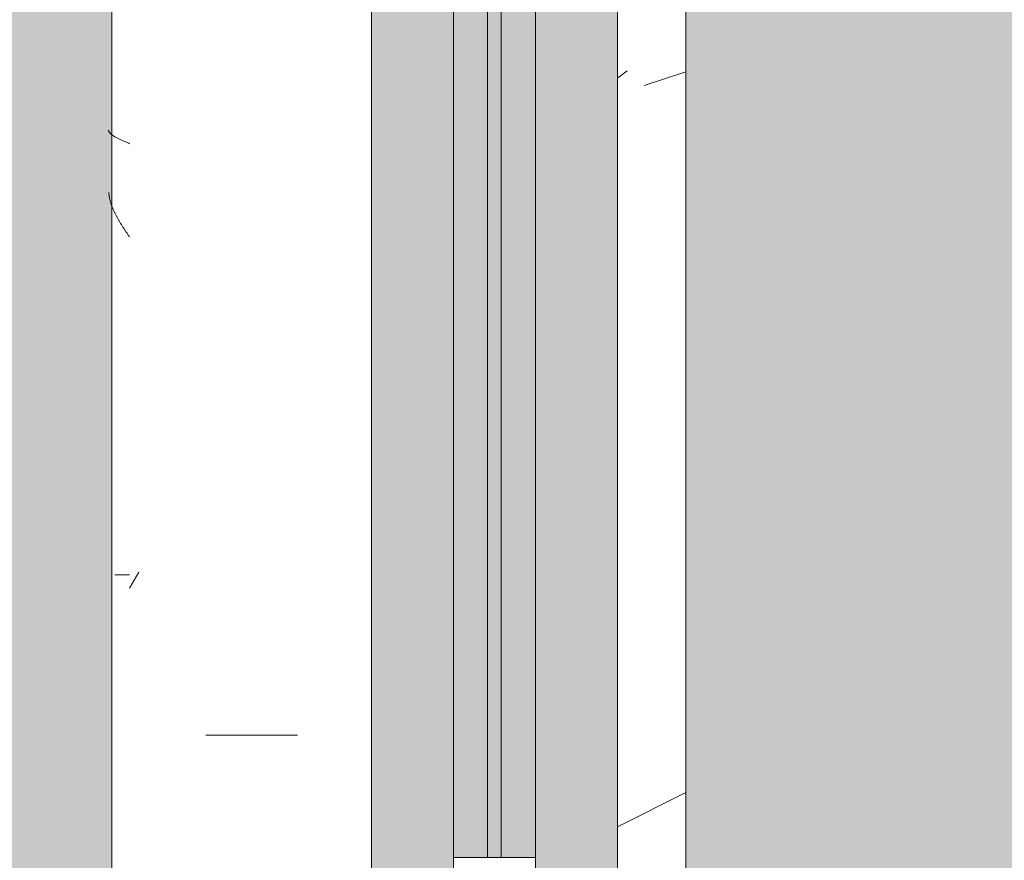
# Model space of a CAD drawing. Header units: millimetres. Extents: x 5980700 to 6194397, y -12939 to 2351883.
# Tile 19 of 124: x 6023785 to 6024145, y -1527 to -1219. Entities that reach past the tile are written whole.
import ezdxf

# ---------------------------------------------------------------- set-up
doc = ezdxf.new("R2010")
doc.units = ezdxf.units.MM
for name, color, linetype, lineweight in [('A-DOOR-FRAM', 31, 'Continuous', 18), ('A-DOOR-GLAZ', 31, 'Continuous', 9), ('A-FLOR-PATT', 8, 'Continuous', 18), ('A-GLAZ', 151, 'Continuous', 9), ('A-GLAZ-SILL', 1, 'Continuous', 9), ('A-WALL', 113, 'Continuous', 18), ('A-WALL-PATT', 111, 'Continuous', 25)]:
    doc.layers.add(name, color=color, linetype=linetype, lineweight=lineweight)

# ---------------------------------------------------------------- blocks, each defined once
blk = doc.blocks.new('FX-HRT-JANELA_CORRER-4FLS - 270x190cm-4FLS-ALU-3_0cmFolha 5-V61-PLANTA DE CAIMENTO DE PISOS - TÉRREO')
at = {"layer": 'A-DOOR-FRAM', "lineweight": 5}
h = blk.add_hatch(color=251, dxfattribs=at)
h.paths.add_polyline_path([(-1279.999999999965, -47.49999999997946), (-689.9999999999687, -47.49999999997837), (-689.9999999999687, -34.99999999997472), (-1279.999999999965, -34.9999999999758)])
h.paths.add_polyline_path([(-1279.999999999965, -29.99999999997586), (-689.9999999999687, -29.99999999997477), (-689.9999999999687, -17.49999999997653), (-1279.999999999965, -17.49999999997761)])
at = {"layer": 'A-DOOR-GLAZ', "lineweight": 5}
blk.add_hatch(color=255, dxfattribs=at).paths.add_polyline_path([(-1279.999999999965, -29.99999999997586), (-1279.999999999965, -34.9999999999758), (-689.9999999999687, -34.99999999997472), (-689.9999999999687, -29.99999999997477), (-1206.919831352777, -29.99999999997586)])
at = {"layer": 'A-GLAZ', "lineweight": 5}
h = blk.add_hatch(color=251, dxfattribs=at)
h.paths.add_polyline_path([(-1329.999999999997, -17.49999999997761), (-639.9999999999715, -17.49999999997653), (-640.0000000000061, -47.49999999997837), (640.0000000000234, -47.49999999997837), (640.0000000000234, -17.49999999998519), (1329.999999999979, -17.49999999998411), (1329.999999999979, 12.50000000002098), (-1329.999999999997, 12.50000000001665), (-1329.999999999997, -5.501040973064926)])
h.paths.add_polyline_path([(-1329.999999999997, -76.35185185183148), (-1329.999999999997, -77.49999999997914), (-690.000000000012, -77.49999999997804), (-689.9999999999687, -47.49999999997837), (-1329.999999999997, -47.49999999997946), (-1329.999999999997, -57.49999999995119)])
h.paths.add_polyline_path([(689.9999999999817, -77.49999999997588), (1329.999999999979, -77.49999999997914), (1329.999999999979, -47.49999999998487), (690.000000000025, -47.49999999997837), (689.9999999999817, -64.99999999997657)])
at = {"layer": 'A-DOOR-FRAM', "color": 250, "lineweight": 5}
for p, q in [((-1279.99999999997, -17.49999999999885), (-1329.99999999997, -17.49999999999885)), ((-1279.99999999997, -47.49999999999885), (-1279.99999999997, -17.49999999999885)), ((-1329.99999999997, -47.49999999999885), (-1279.99999999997, -47.49999999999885))]:
    blk.add_line(p, q, dxfattribs=at)
at = {"layer": 'A-DOOR-FRAM', "color": 90, "lineweight": 5}
for p, q in [((-689.9999999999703, -17.49999999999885), (-1279.99999999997, -17.49999999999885)), ((-1279.99999999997, -47.49999999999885), (-689.9999999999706, -47.49999999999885))]:
    blk.add_line(p, q, dxfattribs=at)
at = {"layer": 'A-DOOR-GLAZ', "color": 250, "lineweight": 5}
for p, q in [((-689.9999999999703, -29.99999999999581), (-1279.99999999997, -29.99999999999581)), ((-1279.99999999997, -29.99999999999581), (-1279.99999999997, -34.99999999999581)), ((-1279.99999999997, -34.99999999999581), (-689.9999999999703, -34.99999999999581))]:
    blk.add_line(p, q, dxfattribs=at)
at = {"layer": 'A-GLAZ', "color": 90, "lineweight": 5}
for p, q in [((1329.999999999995, 12.49999999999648), (-1330.000000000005, 12.49999999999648)), ((-1330.000000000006, -77.5), (-690.0000000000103, -77.5))]:
    blk.add_line(p, q, dxfattribs=at)
blk = doc.blocks.new('FP_63-PLANTA DE CAIMENTO DE PISOS - TÉRREO')
at = {"layer": 'A-GLAZ-SILL', "lineweight": 5}
for p, q in [((-1039.493843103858, 108.1373498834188), (-1039.718935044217, 108.0801387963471)), ((-1039.268751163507, 108.1917119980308), (-1039.493843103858, 108.1373498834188)), ((-1039.043659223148, 108.2432034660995), (-1039.268751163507, 108.1917119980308)), ((-1038.818567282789, 108.2918037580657), (-1039.043659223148, 108.2432034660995)), ((-1038.593475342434, 108.3374934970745), (-1038.818567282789, 108.2918037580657)), ((-1038.368383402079, 108.3802544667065), (-1038.593475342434, 108.3374934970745)), ((-1038.14329146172, 108.4200696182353), (-1038.368383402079, 108.3802544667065)), ((-1037.918199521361, 108.4569230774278), (-1038.14329146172, 108.4200696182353)), ((-1037.693107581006, 108.4908001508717), (-1037.918199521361, 108.4569230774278)), ((-1037.468015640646, 108.5216873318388), (-1037.693107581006, 108.4908001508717)), ((-1037.242923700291, 108.5495723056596), (-1037.468015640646, 108.5216873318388)), ((-1037.017831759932, 108.5744439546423), (-1037.242923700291, 108.5495723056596)), ((-1036.792739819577, 108.5962923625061), (-1037.017831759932, 108.5744439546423)), ((-1015.010999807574, 108.1079334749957), (-1015.135674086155, 107.9928548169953)), ((-1014.886325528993, 108.2125680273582), (-1015.010999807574, 108.1079334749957)), ((-1014.761651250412, 108.3066049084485), (-1014.886325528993, 108.2125680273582)), ((-1014.636976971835, 108.3899061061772), (-1014.761651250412, 108.3066049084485)), ((-1014.512302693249, 108.4623493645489), (-1014.636976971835, 108.3899061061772)), ((-1014.387628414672, 108.5238283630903), (-1014.512302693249, 108.4623493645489)), ((-1014.262954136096, 108.5742528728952), (-1014.387628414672, 108.5238283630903)), ((-1014.13827985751, 108.6135488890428), (-1014.262954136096, 108.5742528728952)), ((-1014.013605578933, 108.6416587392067), (-1014.13827985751, 108.6135488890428)), ((-1013.888931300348, 108.6585411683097), (-1014.013605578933, 108.6416587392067)), ((-1176.558205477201, 100.9916647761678), (-1176.558205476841, 106.4169462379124)), ((-1047.597152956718, 104.5294021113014), (-1047.822244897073, 104.3927611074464)), ((-1047.372061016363, 104.6646326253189), (-1047.597152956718, 104.5294021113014)), ((-1047.146969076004, 104.7983987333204), (-1047.372061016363, 104.6646326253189)), ((-1046.921877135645, 104.9306471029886), (-1047.146969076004, 104.7983987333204)), ((-1046.696785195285, 105.0613250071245), (-1046.921877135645, 104.9306471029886)), ((-1046.471693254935, 105.1903803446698), (-1046.696785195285, 105.0613250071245)), ((-1046.246601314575, 105.3177616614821), (-1046.471693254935, 105.1903803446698)), ((-1046.021509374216, 105.443418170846), (-1046.246601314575, 105.3177616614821)), ((-1045.796417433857, 105.5672997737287), (-1046.021509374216, 105.443418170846)), ((-1045.571325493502, 105.6893570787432), (-1045.796417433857, 105.5672997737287)), ((-1045.346233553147, 105.8095414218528), (-1045.571325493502, 105.6893570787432)), ((-1045.121141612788, 105.9278048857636), (-1045.346233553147, 105.8095414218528)), ((-1044.896049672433, 106.044100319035), (-1045.121141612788, 105.9278048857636)), ((-1044.670957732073, 106.1583813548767), (-1044.896049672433, 106.044100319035)), ((-1044.445865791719, 106.2706024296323), (-1044.670957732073, 106.1583813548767)), ((-1044.220773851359, 106.3807188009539), (-1044.445865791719, 106.2706024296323)), ((-1043.995681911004, 106.4886865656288), (-1044.220773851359, 106.3807188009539)), ((-1043.770589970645, 106.5944626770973), (-1043.995681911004, 106.4886865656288)), ((-1043.545498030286, 106.698004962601), (-1043.770589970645, 106.5944626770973)), ((-1043.320406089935, 106.7992721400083), (-1043.545498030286, 106.698004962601)), ((-1043.095314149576, 106.8982238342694), (-1043.320406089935, 106.7992721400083)), ((-1042.870222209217, 106.9948205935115), (-1043.095314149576, 106.8982238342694)), ((-1042.645130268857, 107.0890239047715), (-1042.870222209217, 106.9948205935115)), ((-1042.420038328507, 107.1807962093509), (-1042.645130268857, 107.0890239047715)), ((-1042.194946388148, 107.2701009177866), (-1042.420038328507, 107.1807962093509)), ((-1041.969854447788, 107.3569024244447), (-1042.194946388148, 107.2701009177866)), ((-1041.744762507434, 107.4411661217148), (-1041.969854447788, 107.3569024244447)), ((-1041.519670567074, 107.5228584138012), (-1041.744762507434, 107.4411661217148)), ((-1041.294578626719, 107.6019467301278), (-1041.519670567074, 107.5228584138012)), ((-1041.06948668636, 107.6783995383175), (-1041.294578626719, 107.6019467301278)), ((-1040.844394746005, 107.7521863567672), (-1041.06948668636, 107.6783995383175)), ((-1040.619302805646, 107.8232777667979), (-1040.844394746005, 107.7521863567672)), ((-1040.394210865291, 107.8916454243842), (-1040.619302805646, 107.8232777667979)), ((-1040.169118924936, 107.9572620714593), (-1040.394210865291, 107.8916454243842)), ((-1039.944026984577, 108.0201015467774), (-1040.169118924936, 107.9572620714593)), ((-1039.718935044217, 108.0801387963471), (-1039.944026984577, 108.0201015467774)), ((-1017.255136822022, 104.6569732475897), (-1017.379811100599, 104.3961081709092)), ((-1017.130462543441, 104.9124589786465), (-1017.255136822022, 104.6569732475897)), ((-1017.005788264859, 105.1621904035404), (-1017.130462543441, 104.9124589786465)), ((-1016.881113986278, 105.4058010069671), (-1017.005788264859, 105.1621904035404)), ((-1016.756439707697, 105.6429332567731), (-1016.881113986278, 105.4058010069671)), ((-1016.63176542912, 105.8732391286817), (-1016.756439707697, 105.6429332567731)), ((-1016.507091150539, 106.0963806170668), (-1016.63176542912, 105.8732391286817)), ((-1016.382416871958, 106.3120302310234), (-1016.507091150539, 106.0963806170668)), ((-1016.257742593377, 106.5198714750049), (-1016.382416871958, 106.3120302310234)), ((-1016.133068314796, 106.7195993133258), (-1016.257742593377, 106.5198714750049)), ((-1016.008394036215, 106.9109206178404), (-1016.133068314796, 106.7195993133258)), ((-1015.883719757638, 107.0935545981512), (-1016.008394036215, 106.9109206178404)), ((-1015.759045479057, 107.2672332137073), (-1015.883719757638, 107.0935545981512)), ((-1015.634371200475, 107.4317015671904), (-1015.759045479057, 107.2672332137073)), ((-1015.509696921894, 107.5867182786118), (-1015.634371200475, 107.4317015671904)), ((-1015.385022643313, 107.7320558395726), (-1015.509696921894, 107.5867182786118)), ((-1015.260348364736, 107.867500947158), (-1015.385022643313, 107.7320558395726)), ((-1015.135674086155, 107.9928548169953), (-1015.260348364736, 107.867500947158)), ((-1052.774267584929, 101.14485738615), (-1052.999359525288, 100.9916647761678)), ((-1052.549175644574, 101.2979889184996), (-1052.774267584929, 101.14485738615)), ((-1052.324083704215, 101.4509983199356), (-1052.549175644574, 101.2979889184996)), ((-1052.09899176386, 101.6038245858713), (-1052.324083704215, 101.4509983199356)), ((-1051.873899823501, 101.7564067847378), (-1052.09899176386, 101.6038245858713)), ((-1051.648807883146, 101.9086840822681), (-1051.873899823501, 101.7564067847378)), ((-1051.423715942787, 102.0605957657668), (-1051.648807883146, 101.9086840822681)), ((-1051.198624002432, 102.2120812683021), (-1051.423715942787, 102.0605957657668)), ((-1050.973532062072, 102.3630801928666), (-1051.198624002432, 102.2120812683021)), ((-1050.748440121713, 102.5135323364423), (-1050.973532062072, 102.3630801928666)), ((-1050.523348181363, 102.6633777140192), (-1050.748440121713, 102.5135323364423)), ((-1050.298256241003, 102.8125565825), (-1050.523348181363, 102.6633777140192)), ((-1050.073164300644, 102.961009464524), (-1050.298256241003, 102.8125565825)), ((-1049.848072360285, 103.108677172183), (-1050.073164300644, 102.961009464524)), ((-1049.622980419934, 103.2555008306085), (-1049.848072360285, 103.108677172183)), ((-1049.397888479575, 103.4014219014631), (-1049.622980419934, 103.2555008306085)), ((-1049.172796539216, 103.5463822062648), (-1049.397888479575, 103.4014219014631)), ((-1048.947704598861, 103.6903239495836), (-1049.172796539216, 103.5463822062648)), ((-1048.722612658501, 103.8331897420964), (-1048.947704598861, 103.6903239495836)), ((-1048.497520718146, 103.9749226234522), (-1048.722612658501, 103.8331897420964)), ((-1048.272428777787, 104.1154660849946), (-1048.497520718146, 103.9749226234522)), ((-1048.047336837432, 104.2547640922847), (-1048.272428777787, 104.1154660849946)), ((-1047.822244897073, 104.3927611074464), (-1048.047336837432, 104.2547640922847)), ((-1018.751228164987, 101.2855427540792), (-1018.875902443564, 100.9916647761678)), ((-1018.626553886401, 101.5789894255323), (-1018.751228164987, 101.2855427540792)), ((-1018.501879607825, 101.8715741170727), (-1018.626553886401, 101.5789894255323)), ((-1018.377205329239, 102.1628674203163), (-1018.501879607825, 101.8715741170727)), ((-1018.252531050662, 102.4524418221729), (-1018.377205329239, 102.1628674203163)), ((-1018.127856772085, 102.7398723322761), (-1018.252531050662, 102.4524418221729)), ((-1018.0031824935, 103.0247371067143), (-1018.127856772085, 102.7398723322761)), ((-1017.878508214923, 103.306618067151), (-1018.0031824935, 103.0247371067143)), ((-1017.753833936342, 103.5851015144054), (-1017.878508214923, 103.306618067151)), ((-1017.629159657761, 103.8597787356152), (-1017.753833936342, 103.5851015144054)), ((-1017.504485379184, 104.1302466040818), (-1017.629159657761, 103.8597787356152)), ((-1017.379811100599, 104.3961081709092), (-1017.504485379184, 104.1302466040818))]:
    blk.add_line(p, q, dxfattribs=at)
at = {"layer": 'A-GLAZ-SILL', "color": 90, "lineweight": 5}
blk.add_line((1374.999999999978, 107.4999999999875), (-1375.000000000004, 107.4999999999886), dxfattribs=at)
blk = doc.blocks.new('CC_PEITORIL - PEITORIL-V62-PLANTA DE CAIMENTO DE PISOS - TÉRREO')
at = {"layer": 'A-GLAZ-SILL', "lineweight": 5}
h = blk.add_hatch(dxfattribs=at)
h.set_pattern_fill('FP_84', color=256, style=0, pattern_type=2)
h.set_pattern_definition([(270, (245.842, -16549.116), (101.6, -406.4), [33.528, -271.272, 33.528, -271.272, -1625.6]), (270, (245.842, -16549.116), (101.6, -406.4), [-609.6, 33.528, -576.072, 33.528, -271.272, -711.2]), (270, (245.842, -16549.116), (101.6, -406.4), [-1524, 33.528, -169.672, 33.528, -474.472]), (29.99999999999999, (296.642, -16701.516), (301.1527240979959, 291.1881810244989), [33.528, -271.272, 33.528, -271.272, -1625.6]), (29.99999999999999, (296.642, -16701.516), (301.1527240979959, 291.1881810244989), [-609.6, 33.528, -576.072, 33.528, -271.272, -711.2]), (29.99999999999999, (296.642, -16701.516), (301.1527240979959, 291.1881810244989), [-1524, 33.528, -169.672, 33.528, -474.472]), (150, (499.842, -16752.316), (-402.7527240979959, 115.211818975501), [33.528, -271.272, 33.528, -271.272, -1625.6]), (150, (499.842, -16752.316), (-402.7527240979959, 115.211818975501), [-609.6, 33.528, -576.072, 33.528, -271.272, -711.2]), (150, (499.842, -16752.316), (-402.7527240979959, 115.211818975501), [-1524, 33.528, -169.672, 33.528, -474.472])])
h.paths.add_polyline_path([(-1375.000000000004, 77.50000000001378), (-1350.000000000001, 77.50000000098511), (-1350.000000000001, 12.50000000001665), (1349.999999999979, 12.50000000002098), (1349.999999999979, 77.50000000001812), (1374.999999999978, 77.50000000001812), (1374.999999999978, 100.9916647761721), (-1375.000000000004, 100.9916647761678)])
h = blk.add_hatch(dxfattribs=at)
h.set_pattern_fill('FP_85', color=256, style=0, pattern_type=2)
h.set_pattern_definition([(126.87, (1833.342, -17184.116), (3175.008507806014, -4762.494328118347), [793.75, -7143.75]), (116.565, (1357.092, -18136.616), (-1587.499067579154, 1587.501456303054), [1774.879, -1774.879]), (108.435, (563.342, -18136.616), (-1587.502903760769, 3174.997452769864), [1004.024, -4016.092])])
h.paths.add_polyline_path([(-1375.000000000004, 77.50000000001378), (-1350.000000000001, 77.50000000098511), (-1350.000000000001, 12.50000000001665), (1349.999999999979, 12.50000000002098), (1349.999999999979, 77.50000000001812), (1374.999999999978, 77.50000000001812), (1374.999999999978, 100.9916647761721), (-1375.000000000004, 100.9916647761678)])
at = {"layer": 'A-GLAZ', "color": 90, "lineweight": 5}
blk.add_blockref('FP_63-PLANTA DE CAIMENTO DE PISOS - TÉRREO', (0, 0), dxfattribs=at)
blk = doc.blocks.new('BE-PMSa-MOD-ARQ-CONEXAODOFUTURO-EX-000-R_rvt-1-PLANTA DE CAIMENTO DE PISOS - TÉRREO')
at = {"layer": 'A-FLOR-PATT', "lineweight": 5}
h = blk.add_hatch(dxfattribs=at)
h.set_pattern_fill('FP_2', color=135, style=0, pattern_type=2)
h.set_pattern_definition([(0, (0, 0), (812.8, 203.2), [33.528, -576.072, 33.528, -576.072, -3251.2]), (0, (0, 0), (812.8, 203.2), [-1219.2, 33.528, -1185.672, 33.528, -576.072, -1422.4]), (0, (0, 0), (812.8, 203.2), [-3048, 33.528, -372.872, 33.528, -982.472]), (120, (304.8, 101.6), (-582.3763620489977, 602.3054481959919), [33.52799999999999, -576.0719999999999, 33.52799999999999, -576.0719999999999, -3251.199999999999]), (120, (304.8, 101.6), (-582.3763620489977, 602.3054481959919), [-1219.2, 33.52799999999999, -1185.672, 33.52799999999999, -576.0719999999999, -1422.4]), (120, (304.8, 101.6), (-582.3763620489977, 602.3054481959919), [-3048, 33.52799999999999, -372.8719999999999, 33.52799999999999, -982.4719999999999]), (240, (406.4, 508), (-230.4236379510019, -805.5054481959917), [33.528, -576.072, 33.528, -576.072, -3251.2]), (240, (406.4, 508), (-230.4236379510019, -805.5054481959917), [-1219.2, 33.528, -1185.672, 33.528, -576.072, -1422.4]), (240, (406.4, 508), (-230.4236379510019, -805.5054481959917), [-3048, 33.528, -372.872, 33.528, -982.472])])
h.paths.add_polyline_path([(13153.13200708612, -10125.84100563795), (14705.38782324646, -10125.84100563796), (14705.38782324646, -9779.8857164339), (14699.38782324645, -9779.8857164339), (14699.38782324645, -9763.237570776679), (14681.68558745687, -9763.757413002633), (14670.96395493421, -9768.482704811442), (14665.88782324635, -9780.73757077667), (14665.88782324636, -9856.278958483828), (14670.73620676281, -9865.0681674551), (14677.45883342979, -9868.493127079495), (14678.38782324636, -9869.242380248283), (14678.38782324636, -9881.040871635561), (14674.1436913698, -9882.10035906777), (14663.09686027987, -9878.012306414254), (14654.48340806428, -9869.156476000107), (14652.0250349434, -9859.981702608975), (14651.89263271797, -9855.73757077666), (14650.88782324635, -9855.73757077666), (14651.89263271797, -9780.73757077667), (14653.73085252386, -9770.127241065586), (14655.24199762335, -9764.487570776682), (14667.13782324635, -9752.591745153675), (14683.38782324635, -9748.23757077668), (14699.38782324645, -9748.23757077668), (14699.38782324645, -9731.589425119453), (14705.38782324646, -9731.589425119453), (14705.38782324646, -9705.737570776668), (14755.38782324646, -9705.737570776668), (14755.38782324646, -9754.737570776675), (14795.38782324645, -9754.737570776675), (14796.02424042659, -9756.737570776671), (14812.38782324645, -9756.737570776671), (14811.36426821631, -9815.737570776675), (14810.34779546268, -9815.737570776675), (14811.47778338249, -9818.171971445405), (14811.43015556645, -9819.291362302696), (14811.44856252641, -9820.918341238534), (14827.38782324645, -9827.197475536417), (14827.38782324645, -10125.84100563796), (21231.38515489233, -10125.84100563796), (21231.38515489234, 5919.158994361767), (12003.88515489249, 5918.472013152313), (12003.8851548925, 5447.158205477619), (12268.88333741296, 5447.158205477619), (12268.88333741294, 4674.158994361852), (15653.88333741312, 4674.158994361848), (15653.88333741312, 5447.158205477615), (15923.88333741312, 5447.15820547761), (15923.88333741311, 4674.158994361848), (19999.38682609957, 4674.158994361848), (19999.38682609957, 5447.158205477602), (20269.38682609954, 5447.158205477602), (20269.38682609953, 4280.731645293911), (20299.38682609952, 4280.731645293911), (20298.51487451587, 1530.731645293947), (20269.38682609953, 1530.731645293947), (20269.38682609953, 1143.558994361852), (20299.38682609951, 1143.558994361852), (20298.51487451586, -1606.441005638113), (20269.38682609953, -1606.441005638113), (20269.38682609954, -2040.191005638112), (20299.38682609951, -2040.191005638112), (20298.51487451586, -4790.191005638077), (20269.38682609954, -4790.191005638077), (20269.38682609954, -5273.941005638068), (20299.38682609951, -5273.941005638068), (20298.51487451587, -8023.941005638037), (20269.38682609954, -8023.941005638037), (20269.38682609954, -9308.841005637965), (19999.38682609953, -9308.841005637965), (19999.38682609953, -8513.841794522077), (19913.38333741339, -8513.841794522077), (19913.38333741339, -8347.825683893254), (19635.38599049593, -8347.825683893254), (19635.38599049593, -8377.825683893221), (16285.38599049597, -8376.953732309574), (16285.38599049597, -8347.825683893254), (15971.88333741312, -8347.825683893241), (15971.88333741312, -8513.84179452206), (15921.38515489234, -8513.84179452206), (15921.38515489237, -9312.594001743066), (15651.38515489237, -9312.594001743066), (15651.3851548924, -8513.84179452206), (15603.38515489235, -8513.841794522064), (15603.38515489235, -8377.825683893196), (12316.88333741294, -8377.82568389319), (12316.88333741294, -8513.841794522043), (12268.88333741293, -8513.841794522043), (12268.88333741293, -9312.59400174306), (11998.88333741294, -9312.59400174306), (11998.88333741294, -8513.841794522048), (11950.88333741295, -8513.841794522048), (11950.88333741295, -8347.825683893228), (11867.63333741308, -8347.825683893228), (11867.63333741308, -8377.82568389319), (8517.633337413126, -8376.953732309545), (8517.633337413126, -8347.825683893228), (8434.383337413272, -8347.825683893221), (8434.383337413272, -8468.841794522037), (8419.38333741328, -8468.841794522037), (8419.38333741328, -8498.841794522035), (8434.383337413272, -8498.841794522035), (8434.383337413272, -8513.841794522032), (8386.383337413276, -8513.841794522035), (8386.383337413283, -9312.594001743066), (8116.383337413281, -9312.594001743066), (8116.383337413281, -9125.841005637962), (2121.38333741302, -9125.841005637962), (2121.38333741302, -9312.594001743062), (1851.383337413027, -9312.594001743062), (1851.383337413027, -9125.841005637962), (-4143.616662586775, -9125.841005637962), (-4143.616662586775, -9312.594001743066), (-4413.616662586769, -9312.594001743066), (-4413.616662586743, -8513.841794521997), (-4461.61666258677, -8513.841794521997), (-4461.61666258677, -8498.841794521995), (-4446.616662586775, -8498.841794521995), (-4446.616662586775, -8468.841794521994), (-4461.61666258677, -8468.841794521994), (-4461.61666258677, -8347.825683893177), (-4547.366662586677, -8347.825683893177), (-4547.366662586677, -8377.825683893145), (-7897.36666258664, -8376.953732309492), (-7897.36666258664, -8347.825683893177), (-7983.116662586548, -8347.825683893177), (-7983.116662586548, -8513.841794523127), (-8031.114845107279, -8513.841794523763), (-8031.114845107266, -9308.841005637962), (-8301.114845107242, -9308.841005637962), (-8301.114845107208, -8513.84179452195), (-8349.116662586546, -8513.841794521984), (-8349.116662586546, -8347.825683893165), (-8354.864845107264, -8347.825683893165), (-8354.864845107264, -8377.825683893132), (-11704.86484510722, -8376.953732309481), (-11704.86484510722, -8347.825683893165), (-11710.61666258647, -8347.825683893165), (-11710.61666258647, -8513.841794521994), (-11758.61484510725, -8513.841794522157), (-11758.61484510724, -9308.841005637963), (-12028.61484510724, -9308.841005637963), (-12028.61484510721, -8513.841794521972), (-12076.61666258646, -8513.841794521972), (-12076.61666258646, -8347.825683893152), (-12498.61666258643, -8347.825683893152), (-12498.61666258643, -8377.82568389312), (-15848.61666258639, -8376.953732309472), (-15848.61666258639, -8347.825683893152), (-16270.61666258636, -8347.82568389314), (-16270.61666258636, -8513.841794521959), (-16356.6158860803, -8513.84179452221), (-16356.61588608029, -9308.841005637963), (-16626.61588608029, -9308.841005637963), (-16626.61588608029, -7987.079408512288), (-16656.61588608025, -7987.079408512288), (-16655.74393449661, -5237.079408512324), (-16626.61588608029, -5237.079408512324), (-16626.61588608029, -4803.341005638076), (-16656.61588608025, -4803.341005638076), (-16655.7439344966, -2053.341005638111), (-16626.61588608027, -2053.341005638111), (-16626.61588608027, -1620.841794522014), (-16656.61588608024, -1620.841794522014), (-16655.74393449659, 1129.158205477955), (-16626.61588608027, 1129.158205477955), (-16626.61588608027, 1534.158205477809), (-16656.61588608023, 1534.158205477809), (-16655.74393449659, 4284.158205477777), (-16626.61588608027, 4284.158205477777), (-16626.61588608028, 5479.158994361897), (-16356.61588608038, 5479.158994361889), (-16356.61588608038, 4674.158994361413), (-12028.61666258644, 4674.158994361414), (-12028.61666258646, 5447.158205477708), (-11733.61666258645, 5446.941285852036), (-11733.61666258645, 4674.158994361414), (-8301.114845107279, 4674.158994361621), (-8301.114845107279, 5447.158205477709), (-8031.114845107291, 5447.158205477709), (-8031.114845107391, 5919.158994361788), (-17588.61484510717, 5919.158994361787), (-17588.6148451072, -10125.84100563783), (8442.166919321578, -10125.84100563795)])
h.paths.add_polyline_path([(14664.88301377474, -9780.73757077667), (14665.63226694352, -9779.779781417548), (14664.44050548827, -9775.73581322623)])
h.paths.add_polyline_path([(-16089.6590788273, -8758.10531785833), (-16115.54098333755, -8754.697900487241), (-16139.6590788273, -8744.707858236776), (-16160.36975694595, -8728.815995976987), (-16176.26161920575, -8708.105317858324), (-16186.2516614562, -8683.987222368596), (-16189.6590788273, -8658.105317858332), (-16186.2516614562, -8632.223413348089), (-16176.26161920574, -8608.105317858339), (-16160.36975694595, -8587.39463973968), (-16139.6590788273, -8571.502777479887), (-16115.54098333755, -8561.512735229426), (-16089.6590788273, -8558.105317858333), (-16063.77717431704, -8561.512735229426), (-16039.65907882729, -8571.502777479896), (-16018.94840070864, -8587.394639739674), (-16003.05653844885, -8608.105317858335), (-15993.06649619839, -8632.22341334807), (-15989.6590788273, -8658.105317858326), (-15993.06649619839, -8683.987222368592), (-16003.05653844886, -8708.10531785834), (-16018.94840070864, -8728.815995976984), (-16039.65907882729, -8744.707858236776), (-16063.77717431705, -8754.697900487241)])
h.paths.add_polyline_path([(19732.71217533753, -8754.668450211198), (19706.83027082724, -8751.260990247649), (19682.71217533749, -8741.270823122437), (19660.00862136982, -8722.781563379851), (19646.10963495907, -8704.667825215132), (19636.11959270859, -8680.54942825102), (19632.71217533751, -8648.664394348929), (19632.71217533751, -8622.782813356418), (19636.11959270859, -8596.901232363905), (19646.10963495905, -8572.783438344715), (19662.00149721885, -8552.073019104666), (19682.71217533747, -8536.181355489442), (19706.83027082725, -8526.191438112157), (19732.7121753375, -8522.784063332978), (19758.59407984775, -8526.191438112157), (19782.71217533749, -8536.181355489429), (19803.42285345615, -8552.073019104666), (19819.31471571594, -8572.783438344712), (19829.30475796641, -8596.901232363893), (19832.7121753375, -8628.39034617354), (19832.7121753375, -8654.66720021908), (19827.88084468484, -8683.987101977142), (19816.67739151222, -8708.104895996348), (19803.42285345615, -8725.378762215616), (19782.71217533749, -8741.27082312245), (19758.59407984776, -8751.260990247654)])
h.paths.add_polyline_path([(15648.38515489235, -8468.841794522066), (15650.88333741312, -8468.841794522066), (15650.88333741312, -8347.825683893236), (15648.38515489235, -8347.825683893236), (15648.38515489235, -8375.919436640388)])
h.paths.add_polyline_path([(-15957.766248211, 4689.65210732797), (-15964.016248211, 4691.326789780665), (-15966.60508297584, 4693.313272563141), (-15969.84032103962, 4698.916869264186), (-15969.84032103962, 4705.387345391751), (-15966.60508297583, 4710.990942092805), (-15961.00148627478, 4714.226180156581), (-15954.53101014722, 4714.226180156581), (-15948.92741344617, 4710.990942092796), (-15945.69217538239, 4705.387345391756), (-15945.69217538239, 4698.916869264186), (-15948.92741344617, 4693.313272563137), (-15954.53101014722, 4690.078034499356)])
h.paths.add_polyline_path([(19572.98503538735, 4699.192323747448), (19566.73503538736, 4700.867006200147), (19564.14620062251, 4702.853488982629), (19560.91096255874, 4708.45708568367), (19560.91096255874, 4714.927561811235), (19564.14620062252, 4720.531158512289), (19569.74979732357, 4723.766396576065), (19576.22027345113, 4723.766396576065), (19581.82387015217, 4720.53115851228), (19585.05910821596, 4714.927561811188), (19585.05910821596, 4708.457085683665), (19581.82387015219, 4702.853488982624), (19576.22027345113, 4699.618250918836)])
h.paths.add_polyline_path([(19732.7121753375, 4730.240264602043), (19706.83027082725, 4733.647681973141), (19682.7121753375, 4743.637724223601), (19662.00149721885, 4759.529586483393), (19646.10963495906, 4780.240264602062), (19636.11959270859, 4804.358360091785), (19632.71217533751, 4830.240264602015), (19636.11959270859, 4856.122169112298), (19646.10963495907, 4880.240264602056), (19662.00149721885, 4900.950942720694), (19682.7121753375, 4916.84280498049), (19706.83027082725, 4926.832847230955), (19732.7121753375, 4930.240264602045), (19758.59407984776, 4926.832847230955), (19782.71217533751, 4916.842804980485), (19803.42285345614, 4900.950942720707), (19819.31471571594, 4880.240264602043), (19829.30475796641, 4856.122169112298), (19832.7121753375, 4830.24026460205), (19829.30475796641, 4804.358360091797), (19819.31471571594, 4780.240264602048), (19803.42285345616, 4759.529586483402), (19782.71217533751, 4743.63772422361), (19758.59407984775, 4733.647681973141)])
h.paths.add_polyline_path([(-16089.6590788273, 4736.408178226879), (-16115.54098333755, 4739.815595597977), (-16139.6590788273, 4749.805637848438), (-16160.36975694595, 4765.697500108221), (-16176.26161920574, 4786.408178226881), (-16186.2516614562, 4810.526273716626), (-16189.6590788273, 4836.408178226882), (-16186.2516614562, 4862.29008273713), (-16176.26161920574, 4886.408178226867), (-16160.36975694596, 4907.118856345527), (-16139.6590788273, 4923.010718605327), (-16115.54098333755, 4933.000760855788), (-16089.6590788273, 4936.408178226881), (-16063.77717431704, 4933.000760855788), (-16039.6590788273, 4923.010718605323), (-16018.94840070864, 4907.118856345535), (-16003.05653844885, 4886.408178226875), (-15993.06649619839, 4862.29008273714), (-15989.6590788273, 4836.408178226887), (-15993.06649619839, 4810.526273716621), (-16003.05653844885, 4786.408178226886), (-16018.94840070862, 4765.697500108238), (-16039.6590788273, 4749.805637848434), (-16063.77717431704, 4739.815595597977)])
h = blk.add_hatch(dxfattribs=at)
h.set_pattern_fill('FP_109', color=133, style=0, pattern_type=2)
h.set_pattern_definition([(49.99999999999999, (0, 0), (182.184668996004, -15.93908553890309), [19.05, -209.55]), (355, (0, 0), (-35.24242749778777, 191.0566080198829), [15.24, -167.64]), (100.451, (15.182, -1.328), (146.9425016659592, 175.1166878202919), [16.19, -178.09]), (46.184, (0, 50.8), (271.0788941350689, -42.04327417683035), [28.575, -314.325]), (96.636, (22.59, 47.297), (237.4025071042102, 247.4272132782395), [24.285, -267.135]), (351.184, (0, 50.8), (237.404605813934, 247.4251178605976), [22.86, -251.46]), (21, (25.4, 38.1), (151.6148798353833, -102.2655185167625), [19.05, -209.55]), (326, (25.4, 38.1), (61.80235996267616, 184.1877424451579), [15.24, -167.64]), (71.45100000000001, (38.035, 29.578), (213.4170626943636, 81.92136778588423), [16.19, -178.09]), (37.50000000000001, (0, 0), (3.08832282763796, 84.55507579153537), [8.382, -157.226, 8.382, -161.798, -168.275]), (37.50000000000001, (0, 0), (3.08832282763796, 84.55507579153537), [-335.788, 8.382, -159.893]), (7.499999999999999, (0, 0), (66.81943811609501, 100.1807470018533), [8.382, -88.646, 8.382, -153.416, -64.135]), (7.499999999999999, (0, 0), (66.81943811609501, 100.1807470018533), [-258.826, 8.382, -55.753]), (327.5, (-56.642, 0), (135.5904877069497, -5.7289126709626), [8.382, -55.118, 8.382, -189.738, -262.89]), (327.5, (-56.642, 0), (135.5904877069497, -5.7289126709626), [-261.62, 8.382, -254.508]), (317.5, (-82.042, 0), (148.1288864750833, 25.42676126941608), [8.382, -74.168, 8.382, -123.19, -186.69]), (317.5, (-82.042, 0), (148.1288864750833, 25.42676126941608), [-214.122, 8.382, -178.308])])
h.paths.add_polyline_path([(-4441.627696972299, -8177.825683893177), (-4441.627696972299, -8167.82568389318), (-4451.627696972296, -8167.82568389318), (-4451.627696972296, -8177.825683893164)])
h.paths.add_polyline_path([(20075.50989163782, -8167.825683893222), (20089.3868260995, -8167.825683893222), (20089.38682609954, -5194.841794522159), (19913.38333741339, -5194.841794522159), (19913.38333741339, -4838.84179452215), (20089.38682609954, -4838.841794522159), (20089.38682609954, -2003.841794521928), (19923.3833374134, -2003.841794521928), (19923.38333741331, -1915.841005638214), (15956.88333741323, -1915.841005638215), (15956.88333741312, -2008.841794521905), (15620.88333741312, -2008.841794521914), (15620.88333741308, -1915.841005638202), (12301.88333741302, -1915.841005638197), (12301.88333741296, -2008.841794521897), (11965.88333741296, -2008.84179452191), (11965.88333741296, -1915.841005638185), (9479.379702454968, -1915.841005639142), (9479.379702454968, -1900.841005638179), (8579.379702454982, -1900.841005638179), (8579.379702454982, -2050.841005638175), (11830.88333741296, -2050.841005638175), (11830.88333741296, -2143.841794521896), (12436.88333741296, -2143.841794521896), (12436.88333741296, -2050.84100563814), (15485.88333741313, -2050.841005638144), (15485.88333741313, -2143.841794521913), (16091.88333741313, -2143.841794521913), (16091.88333741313, -2050.841005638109), (19788.3833374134, -2050.841005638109), (19788.3833374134, -2138.841794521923), (19964.38682609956, -2138.841794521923), (19964.38682609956, -4713.841794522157), (19788.3833374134, -4713.841794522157), (19788.3833374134, -5319.841794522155), (19964.38682609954, -5319.841794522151), (19964.38682609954, -8042.825683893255), (8511.785154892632, -8042.825683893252), (8511.785154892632, -4063.84179452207), (8559.379702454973, -4063.841794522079), (8559.379702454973, -3457.84179452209), (8511.785154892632, -3457.84179452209), (8511.785154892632, -2770.84100563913), (8500.374635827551, -2770.84100563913), (8500.374635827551, -2640.841005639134), (8511.785154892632, -2640.841005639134), (8511.785154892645, -2138.841794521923), (8549.379702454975, -2138.826511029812), (8549.379702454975, -1900.841005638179), (8539.379702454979, -1900.841005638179), (8539.379702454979, -1915.841005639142), (8424.379702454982, -1915.841005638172), (8424.379702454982, -2003.841794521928), (8386.785154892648, -2003.841794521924), (8386.785154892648, -3582.841794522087), (8434.379702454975, -3582.841794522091), (8434.379702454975, -3938.841794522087), (8386.78515489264, -3938.841794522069), (8386.78515489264, -8167.825683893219), (19983.39944753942, -8167.825683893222)])
h.paths.add_polyline_path([(-4451.627696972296, -8167.82568389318), (-4451.627696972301, -1915.841005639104), (-4556.62769697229, -1915.841005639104), (-4556.62769697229, -1900.841005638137), (-4566.627696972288, -1900.841005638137), (-4566.627696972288, -2740.841005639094), (-4556.627696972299, -2740.841005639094), (-4556.627696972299, -2751.841005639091), (-4536.622630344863, -2751.841005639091), (-4536.622630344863, -2640.841005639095), (-4517.622630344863, -2640.841005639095), (-4517.622630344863, -2770.841005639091), (-4556.627696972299, -2770.841005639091), (-4556.627696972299, -2780.841005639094), (-4566.627696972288, -2780.841005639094), (-4566.627696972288, -2820.841005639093), (-4576.627696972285, -2820.841005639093), (-4576.627696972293, -8042.825683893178), (-16321.61588607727, -8042.825683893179), (-16321.61588608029, -5319.841794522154), (-16145.61666258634, -5319.841794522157), (-16145.61666258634, -4713.841794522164), (-16321.61588608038, -4713.841794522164), (-16321.61588608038, -2138.841794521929), (-16145.61666258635, -2138.841794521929), (-16145.61666258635, -2050.841005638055), (-12201.61666258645, -2050.841005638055), (-12201.61666258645, -2138.841794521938), (-11585.61666258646, -2138.841794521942), (-11585.61666258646, -2050.841005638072), (-8474.116662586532, -2050.841005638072), (-8474.116662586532, -2138.841794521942), (-7858.116662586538, -2138.841794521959), (-7858.116662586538, -2050.841005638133), (-4596.627696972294, -2049.966749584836), (-4596.627696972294, -1900.841005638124), (-5496.627696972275, -1900.841005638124), (-5496.627696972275, -1915.841005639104), (-7993.116662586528, -1915.841005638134), (-7993.116662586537, -2003.841794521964), (-8339.116662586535, -2003.841794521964), (-8339.116662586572, -1915.841005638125), (-11720.6166625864, -1915.841005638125), (-11720.61666258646, -2003.841794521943), (-12066.61666258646, -2003.841794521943), (-12066.61666258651, -1915.841005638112), (-16280.61666258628, -1915.841005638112), (-16280.61666258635, -2003.84179452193), (-16446.61588608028, -2003.84179452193), (-16446.61588608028, -4838.841794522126), (-16270.61666258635, -4838.841794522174), (-16270.61666258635, -5194.841794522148), (-16446.61588608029, -5194.841794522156), (-16446.61588608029, -8167.825683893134), (-4512.987072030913, -8167.825683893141)])
h.paths.add_polyline_path([(-6183.614845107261, -327.1176804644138), (-6183.612822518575, -327.1195872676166), (-6151.433903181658, -327.1195872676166)])
h.paths.add_polyline_path([(-6183.614845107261, -1157.117680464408), (-6183.612822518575, -1157.119587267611), (-6174.673446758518, -1157.119587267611)])
h.paths.add_polyline_path([(9914.343509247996, -1770.841005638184), (10006.38515489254, -1770.841005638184), (10006.38515489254, -14.61798700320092), (9529.379702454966, -14.61798700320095), (9529.379702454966, -29.61798700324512), (9479.379702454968, -29.61798700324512), (9479.379702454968, -14.61798700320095), (8539.379702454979, -14.617987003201), (8539.379702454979, -29.61798700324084), (8489.37970245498, -28.80444696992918), (8489.37970245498, -14.617987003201), (-2271.114845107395, -14.6179870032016), (-2271.114845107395, -29.61036006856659), (-2321.114845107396, -29.61036006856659), (-2321.114845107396, -14.6179870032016), (-3061.11484510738, -14.61798700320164), (-3061.11484510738, -29.6103600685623), (-3111.114845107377, -29.61036006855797), (-3111.114845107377, -14.61798700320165), (-3280.616662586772, -14.61798700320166), (-3280.616662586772, -29.61036006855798), (-3330.616662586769, -29.61036006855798), (-3330.616662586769, -14.61798700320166), (-4070.616662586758, -14.6179870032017), (-4070.616662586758, -29.61036006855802), (-4120.616662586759, -29.61036006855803), (-4120.616662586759, -14.6179870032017), (-4506.627696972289, -14.61798700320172), (-4506.627696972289, -29.61036006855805), (-4556.62769697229, -29.61036006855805), (-4556.62769697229, -14.61798700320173), (-5496.627696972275, -14.61798700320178), (-5496.627696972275, -29.61036006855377), (-5546.627696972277, -29.61036006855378), (-5546.627696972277, -14.61798700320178), (-6183.614845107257, -14.61798700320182), (-6183.614845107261, -1770.841005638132), (-5546.627696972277, -1770.841005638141), (-5546.627696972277, -1755.841005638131), (-5496.627696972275, -1755.841005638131), (-5496.627696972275, -1770.841005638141), (-4556.62769697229, -1770.841005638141), (-4556.62769697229, -1755.841005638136), (-4506.627696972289, -1755.841005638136), (-4506.627696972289, -1770.841005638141), (-4436.616662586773, -1770.841005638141), (-4436.616662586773, -1682.841794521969), (-4120.616662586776, -1682.841794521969), (-4120.616662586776, -1770.841005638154), (-1313.614873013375, -1770.841005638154), (-1313.614873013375, -1755.841005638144), (-1243.614873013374, -1755.841005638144), (-1243.614873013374, -1770.841005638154), (-403.6148730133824, -1770.841005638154), (-403.6148730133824, -1755.841005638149), (-333.6148730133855, -1755.841005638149), (-333.6148730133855, -1770.841005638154), (748.3833374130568, -1770.841005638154), (748.3833374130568, -1755.841005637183), (818.3833374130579, -1755.841005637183), (818.3833374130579, -1770.841005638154), (1678.38333741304, -1770.841005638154), (1678.38333741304, -1620.841005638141), (-3970.61666258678, -1620.841005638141), (-3970.61666258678, -1532.841794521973), (-4586.616662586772, -1532.841794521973), (-4586.616662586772, -1620.841005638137), (-6033.61484510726, -1620.841005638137), (-6033.61484510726, -164.6179870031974), (9856.385154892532, -164.6179870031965), (9856.385154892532, -1620.841005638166), (8559.379702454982, -1620.841005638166), (8559.379702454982, -1532.841794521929), (7943.379702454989, -1532.841794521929), (7943.379702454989, -1620.841005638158), (2294.383337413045, -1620.970226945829), (2294.383337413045, -1770.841005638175), (3154.383337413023, -1770.841005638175), (3154.383337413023, -1755.841005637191), (3224.383337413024, -1755.841005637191), (3224.383337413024, -1770.841005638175), (4236.385126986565, -1770.841005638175), (4236.385126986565, -1755.841005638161), (4306.385126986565, -1755.841005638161), (4306.385126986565, -1770.841005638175), (5146.385126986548, -1770.841005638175), (5146.385126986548, -1755.841005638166), (5216.38512698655, -1755.841005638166), (5216.38512698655, -1770.841005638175), (8093.379702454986, -1770.841005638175), (8093.379702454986, -1682.841794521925), (8409.379702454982, -1682.841794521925), (8409.379702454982, -1770.841005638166), (8489.37970245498, -1770.841005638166), (8489.37970245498, -1755.841005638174), (8539.379702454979, -1755.841005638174), (8539.379702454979, -1770.841005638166), (9479.379702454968, -1770.841005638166), (9479.379702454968, -1755.841005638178), (9529.379702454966, -1755.841005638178), (9529.379702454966, -1770.841005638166), (9856.385154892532, -1770.841005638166)])
h.paths.add_polyline_path([(2264.383337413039, -1770.841005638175), (2264.383337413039, -1527.841794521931), (1708.383337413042, -1527.841794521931), (1708.383337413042, -1770.841005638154), (1718.38333741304, -1770.841005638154), (1718.38333741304, -1755.841005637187), (1788.383337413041, -1755.841005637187), (1788.383337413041, -1770.841005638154), (1833.383337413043, -1770.841005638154), (1833.383337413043, -1677.841794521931), (2139.383337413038, -1677.841794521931), (2139.383337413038, -1770.841005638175), (2184.38333741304, -1770.841005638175), (2184.38333741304, -1755.841005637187), (2254.383337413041, -1755.841005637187), (2254.383337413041, -1770.841005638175), (2259.025241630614, -1770.841005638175)])
h.paths.add_polyline_path([(16686.35582290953, -1755.841005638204), (19923.38333741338, -1755.841005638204), (19923.3833374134, -1667.841794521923), (20089.38682609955, -1667.841794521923), (20089.38682609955, 1166.15820547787), (19913.38333741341, 1166.158205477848), (19913.38333741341, 1522.158205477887), (20089.38682609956, 1522.158205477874), (20089.38682609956, 4296.158205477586), (19913.3833374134, 4296.158205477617), (19913.38333741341, 4461.658994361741), (15971.88333741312, 4461.658994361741), (15971.88333741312, 4296.158205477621), (15605.88333741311, 4296.158205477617), (15605.88333741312, 4461.658994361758), (12316.88333741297, 4461.658994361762), (12316.88333741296, 4296.158205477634), (11950.88333741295, 4296.158205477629), (11950.88333741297, 4461.658994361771), (8424.379702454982, 4461.658994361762), (8424.379702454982, 140.3820129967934), (8489.37970245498, 140.3820129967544), (8489.37970245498, 130.3820129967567), (8539.379702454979, 130.382012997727), (8539.379702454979, 115.3820129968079), (8549.379702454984, 115.3820129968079), (8549.379702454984, 955.3820129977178), (8539.379702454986, 955.3820129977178), (8539.379702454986, 966.3820129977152), (8519.374635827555, 966.382012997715), (8519.374635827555, 855.3820129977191), (8500.374635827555, 855.3820129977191), (8500.374635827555, 985.382012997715), (8539.379702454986, 985.3820129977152), (8539.379702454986, 995.3820129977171), (8549.379702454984, 995.3820129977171), (8549.379702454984, 4336.658994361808), (11825.88333741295, 4336.658994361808), (11825.88333741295, 4171.158205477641), (12441.88333741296, 4171.158205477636), (12441.88333741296, 4336.658994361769), (15480.88333741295, 4336.658994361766), (15480.88333741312, 4171.158205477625), (16096.88333741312, 4171.15820547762), (16097.48518693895, 4336.658994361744), (19788.3833374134, 4336.658994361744), (19788.38333741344, 4171.158205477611), (19964.38682609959, 4171.158205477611), (19964.38682609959, 1647.158205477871), (19788.38333741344, 1647.158205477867), (19788.38333741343, 1041.158205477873), (19964.38682609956, 1041.158205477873), (19964.38682609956, -1532.841794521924), (19788.38333741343, -1532.841794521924), (19788.38333741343, -1620.841005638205), (16091.88333741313, -1620.841005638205), (16091.88333741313, -1527.84179452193), (15485.88333741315, -1527.841794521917), (15485.88333741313, -1620.841005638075), (12436.88333741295, -1620.841005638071), (12436.88333741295, -1527.841794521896), (11830.88333741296, -1527.841794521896), (11830.88333741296, -1620.841005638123), (10286.38515489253, -1620.841005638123), (10286.38515489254, 265.3820129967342), (8579.379702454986, 265.3820129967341), (8579.379702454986, 115.3820129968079), (9479.379702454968, 115.3820129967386), (9479.379702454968, 130.3820129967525), (9509.37970245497, 130.3820129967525), (9509.37970245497, 140.3820129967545), (10161.38515489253, 140.3820129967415), (10161.38515489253, -1755.841005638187), (11965.88333741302, -1755.841005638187), (11965.88333741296, -1662.841794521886), (12301.88333741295, -1662.84179452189), (12301.88333741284, -1755.841005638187), (15620.88333741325, -1755.841005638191), (15620.88333741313, -1662.841794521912), (15956.88333741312, -1662.841794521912), (15956.88333741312, -1755.841005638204), (16417.78746090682, -1755.841005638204)])
h.paths.add_polyline_path([(-6868.469615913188, -1755.841005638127), (-6338.614845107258, -1755.841005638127), (-6338.614845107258, 140.3896399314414), (-5546.627696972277, 140.3896399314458), (-5546.627696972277, 130.3896399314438), (-5496.627696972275, 130.389639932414), (-5496.627696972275, 115.3896399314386), (-4596.627696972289, 115.3896399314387), (-4596.627696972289, 265.3896399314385), (-6463.614845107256, 265.3896399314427), (-6463.614845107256, -1620.841005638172), (-7858.116662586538, -1620.841005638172), (-7858.116662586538, -1532.841794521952), (-8474.116662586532, -1532.841794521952), (-8474.116662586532, -1620.84100563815), (-11585.61666258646, -1620.84100563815), (-11585.61666258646, -1532.841794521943), (-12201.61666258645, -1532.841794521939), (-12201.61666258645, -1620.841005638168), (-16145.61666258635, -1620.841005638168), (-16145.61666258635, -1532.841794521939), (-16321.61588608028, -1532.841794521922), (-16321.61588608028, 1041.158205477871), (-16145.61666258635, 1041.158205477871), (-16145.61666258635, 1647.158205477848), (-16321.6158860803, 1647.158205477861), (-16321.6158860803, 4171.158205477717), (-16145.61666258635, 4171.158205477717), (-16145.61666258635, 4337.158913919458), (-12201.61666258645, 4337.158913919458), (-12201.61666258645, 4171.158205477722), (-11585.61666258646, 4171.158205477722), (-11585.61666258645, 4337.158913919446), (-8474.116662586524, 4337.158913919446), (-8474.116662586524, 4171.158205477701), (-7858.116662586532, 4171.158205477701), (-7858.116662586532, 4337.158913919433), (-4576.627696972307, 4337.158913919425), (-4576.627696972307, 1035.389639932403), (-4566.627696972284, 1035.389639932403), (-4566.627696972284, 995.3896399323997), (-4556.62769697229, 995.3896399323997), (-4556.62769697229, 985.3896399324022), (-4517.622630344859, 985.3896399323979), (-4517.622630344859, 855.389639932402), (-4536.622630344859, 855.389639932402), (-4536.622630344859, 966.3896399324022), (-4556.62769697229, 966.3896399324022), (-4556.62769697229, 955.3896399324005), (-4566.627696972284, 955.3896399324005), (-4566.627696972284, 115.3896399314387), (-4556.62769697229, 115.3896399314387), (-4556.62769697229, 130.3896399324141), (-4506.627696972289, 130.3896399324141), (-4506.627696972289, 140.3896399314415), (-4451.627696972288, 140.3896399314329), (-4451.711295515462, 4461.658994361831), (-7983.116662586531, 4461.65899436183), (-7983.116662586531, 4296.158205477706), (-8349.116662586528, 4296.158205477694), (-8349.200261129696, 4461.658994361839), (-11710.61666258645, 4461.658994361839), (-11710.61666258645, 4296.158205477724), (-12076.61666258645, 4296.158205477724), (-12076.7002611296, 4461.658994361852), (-16280.61666258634, 4461.658994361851), (-16280.61666258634, 4306.158205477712), (-16446.61588608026, 4306.158205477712), (-16446.61588608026, 1512.158205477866), (-16280.61666258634, 1512.158205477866), (-16280.61666258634, 1497.158205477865), (-16270.61666258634, 1497.158205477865), (-16270.61666258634, 1166.158205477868), (-16446.61588608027, 1166.158205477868), (-16446.61588608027, -1667.841794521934), (-16280.61666258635, -1667.841794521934), (-16280.61666258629, -1755.841005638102), (-12066.61666258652, -1755.841005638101), (-12066.61666258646, -1667.841794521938), (-11720.61666258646, -1667.841794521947), (-11720.61666258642, -1755.841005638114), (-8339.116662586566, -1755.841005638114), (-8339.116662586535, -1667.841794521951), (-7993.116662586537, -1667.841794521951), (-7993.116662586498, -1755.841005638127), (-7457.340251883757, -1755.841005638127)])
h.paths.add_polyline_path([(10006.38316409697, -1157.11958726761), (10006.38515489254, -1157.117680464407), (9997.443780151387, -1157.11958726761)])
h.paths.add_polyline_path([(10006.38316409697, -327.1195872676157), (10006.38515489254, -327.1176804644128), (9997.443780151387, -327.1195872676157)])
h.paths.add_polyline_path([(7264.425647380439, 115.3820129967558), (7919.878136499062, 115.3820129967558), (7919.878136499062, 265.3820129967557), (6363.379702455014, 265.3820129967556), (6363.379702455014, 115.3820129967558)])
h.paths.add_polyline_path([(6323.379702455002, 115.3820129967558), (6333.379702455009, 115.3820129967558), (6333.379702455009, 265.3820129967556), (2116.385126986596, 265.3820129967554), (2116.385126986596, 1037.158205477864), (2296.38333741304, 1037.158205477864), (2296.38333741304, 1651.158205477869), (2116.385126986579, 1651.158205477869), (2116.385126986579, 2814.158994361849), (1966.385126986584, 2814.158994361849), (1966.385126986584, 2804.158994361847), (1981.385126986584, 2804.158994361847), (1981.385126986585, 1516.158205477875), (2161.383337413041, 1516.158205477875), (2161.383337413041, 1172.158205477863), (1981.385126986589, 1172.158205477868), (1981.385126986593, 130.382012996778), (6323.379702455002, 130.3820129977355)])
h.paths.add_polyline_path([(7949.878136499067, 115.3820129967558), (7963.379702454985, 115.3820129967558), (7963.379702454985, 130.3820129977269), (8078.379702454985, 130.3820129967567), (8078.379702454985, 296.3913006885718), (8254.379702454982, 296.4037829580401), (8254.379702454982, 1172.158205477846), (8076.38333741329, 1172.158205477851), (8076.38333741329, 1516.158205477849), (8254.379702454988, 1516.158205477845), (8254.379702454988, 4306.158205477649), (8078.383337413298, 4306.158205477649), (8078.383337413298, 4471.658994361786), (7658.883337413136, 4471.658994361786), (7658.883337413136, 4476.658994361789), (7618.883337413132, 4476.658994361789), (7618.883337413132, 4486.658994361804), (2618.883337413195, 4486.658994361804), (2618.883337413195, 4476.658994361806), (2578.8833374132, 4476.658994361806), (2578.8833374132, 4471.658994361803), (2159.383337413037, 4471.658994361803), (2159.383337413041, 4306.158205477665), (1981.385126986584, 4306.158205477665), (1981.385126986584, 3744.158994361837), (1966.385126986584, 3744.158994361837), (1966.385126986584, 2844.158994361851), (2116.385126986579, 2844.158994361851), (2116.385126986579, 4171.158205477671), (2294.38333741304, 4171.158205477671), (2294.38333741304, 4336.658994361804), (7943.383337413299, 4336.658994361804), (7943.383337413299, 4171.158205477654), (8119.379702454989, 4171.158205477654), (8119.379702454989, 1651.158205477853), (7941.383337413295, 1651.158205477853), (7941.383337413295, 1037.158205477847), (8119.379702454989, 1037.158205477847), (8119.379702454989, 431.3942088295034), (7949.878136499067, 431.3817265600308), (7949.878136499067, 130.3820129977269)])
h.paths.add_polyline_path([(1686.385126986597, 115.3820129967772), (1836.385126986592, 115.3820129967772), (1836.385126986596, 2754.15899436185), (1821.385126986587, 2754.15899436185), (1821.385126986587, 2804.158994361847), (1836.385126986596, 2804.158994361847), (1836.385126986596, 3744.158994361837), (1821.385126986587, 3744.158994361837), (1821.385126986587, 3794.158994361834), (1836.385126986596, 3794.158994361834), (1836.385126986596, 3907.158994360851), (1774.885126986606, 3907.158994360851), (1774.885126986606, 3919.658994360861), (1049.885126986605, 3919.658994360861), (1049.885126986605, 3954.658994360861), (1769.885126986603, 3954.658994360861), (1769.885126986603, 3961.658994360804), (386.3851269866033, 3961.658994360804), (386.3851269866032, 4486.658994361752), (-333.6148451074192, 4486.658994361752), (-333.6148451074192, 4407.158913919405), (-318.6148451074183, 4407.158913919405), (-318.6148451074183, 4357.158913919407), (-333.6148451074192, 4357.158913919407), (-333.6148451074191, 3617.158913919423), (-318.6148451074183, 3617.158913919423), (-318.6148451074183, 3567.158913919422), (-333.6148451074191, 3567.158913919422), (-333.6148451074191, 3238.903506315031), (-183.6148451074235, 3238.903506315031), (-183.6148451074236, 4337.158913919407), (236.3851269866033, 4337.158913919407), (236.3851269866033, 3811.658994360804), (1686.385126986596, 3811.658994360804), (1686.385126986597, 265.3820129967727), (444.3857207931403, 265.3820129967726), (444.3857207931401, 2287.15820547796), (81.29247742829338, 2287.15820547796), (81.2924774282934, 2137.15820547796), (294.3857207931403, 2137.15820547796), (294.3857207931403, 1698.268829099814), (304.3857207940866, 1698.268829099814), (304.3857207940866, 1648.268829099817), (294.3857207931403, 1648.268829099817), (295.5425980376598, 308.2688290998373), (304.385720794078, 308.2688290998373), (304.385720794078, 258.2688290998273), (294.3857207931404, 258.2688290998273), (294.3857207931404, 115.3820129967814), (1680.297920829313, 115.3820129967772)])
h.paths.add_polyline_path([(-2016.707522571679, 1971.140541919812), (-1743.707740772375, 1971.14801826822), (-1743.707740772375, 2121.140541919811), (-1993.707304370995, 2121.140541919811), (-1993.707304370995, 1971.148018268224), (-2018.707522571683, 1971.148018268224), (-2018.707522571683, 2121.140541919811), (-2422.616662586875, 2121.140541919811), (-2422.616662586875, 2245.558205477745), (-3006.114845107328, 2245.558205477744), (-3006.114845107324, 3007.158913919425), (-2018.707522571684, 3007.158913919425), (-2018.707522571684, 3238.903506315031), (-3156.114845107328, 3238.903506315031), (-3156.114845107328, 1971.140541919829), (-2784.616662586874, 1971.14054191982), (-2784.616662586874, 2095.558205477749), (-2572.616662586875, 2095.558205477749), (-2572.616662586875, 1971.140541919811), (-2018.707522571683, 1971.140541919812)])
h.paths.add_polyline_path([(-1993.707304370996, 3007.158913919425), (-1743.707740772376, 3007.158913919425), (-1743.707740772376, 3238.903506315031), (-1993.707304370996, 3238.903506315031), (-1993.707304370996, 3094.949362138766)])
h.paths.add_polyline_path([(1801.885126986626, 3919.658994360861), (1836.385126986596, 3919.658994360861), (1836.385126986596, 3961.658994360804), (1801.885126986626, 3961.658994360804), (1801.885126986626, 3927.158994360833)])
at = {"layer": 'A-WALL-PATT', "lineweight": 5}
h = blk.add_hatch(dxfattribs=at)
h.set_pattern_fill('FP_129', color=71, style=0, pattern_type=2)
h.set_pattern_definition([(216.87, (166.6, 416.5), (1249.498511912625, 833.0022321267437), [208.25, -1874.25]), (206.565, (416.5, 291.55), (-416.4997849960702, -416.4999353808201), [465.661, -465.661]), (198.435, (416.5, 83.3), (-832.9995359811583, -416.5008561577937), [263.4179999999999, -1053.671])])
h.paths.add_polyline_path([(-16471.61588608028, -1682.841794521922), (-16446.61588608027, -1682.841794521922), (-16446.61588608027, 1191.158205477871), (-16471.61588608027, 1191.158205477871), (-16471.61588608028, -1643.904017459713)])
at = {"layer": 'A-WALL', "color": 90, "lineweight": 5}
blk.add_line((-16446.6158860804, -1682.84179452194), (-16446.6158860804, 1191.158205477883), dxfattribs=at)
at = {"layer": 'A-GLAZ', "color": 250, "lineweight": 5, "rotation": 89.99999999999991}
for name in ['CC_PEITORIL - PEITORIL-V62-PLANTA DE CAIMENTO DE PISOS - TÉRREO', 'FX-HRT-JANELA_CORRER-4FLS - 270x190cm-4FLS-ALU-3_0cmFolha 5-V61-PLANTA DE CAIMENTO DE PISOS - TÉRREO']:
    blk.add_blockref(name, (-16549.1158860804, -245.8417945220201), dxfattribs=at)

msp = doc.modelspace()

# ---------------------------------------------------------------- block references
at = {"lineweight": 5}
msp.add_blockref('BE-PMSa-MOD-ARQ-CONEXAODOFUTURO-EX-000-R_rvt-1-PLANTA DE CAIMENTO DE PISOS - TÉRREO', (6040474.816446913, 0), dxfattribs=at)

doc.saveas('drawing.dxf')
